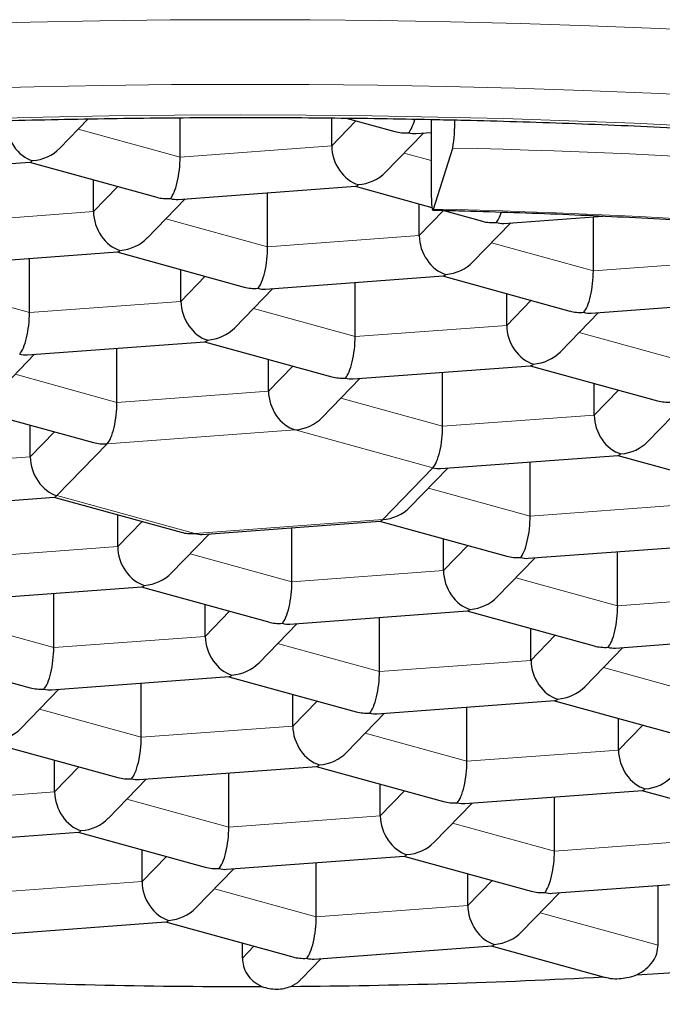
# Model space of a CAD drawing. Header units: millimetres. Extents: x 8 to 960, y 12 to 931.
# Tile 28 of 175: x 421.79 to 424.25, y 836.12 to 839.89. Entities that reach past the tile are written whole.
import ezdxf

# ---------------------------------------------------------------- set-up
doc = ezdxf.new("R2010")
doc.units = ezdxf.units.MM

msp = doc.modelspace()

# ---------------------------------------------------------------- linework, layer by layer
at = {"color": 7, "linetype": 'Continuous', "lineweight": 30}
for p, q in [((421.9422, 839.3952), (422.0511, 839.5076)), ((422.4028, 839.3613), (422.4028, 839.512)), ((422.9827, 839.4043), (422.9827, 839.5113)), ((423.0379, 839.5107), (423.2247, 839.4593)), ((423.3636, 839.5056), (423.3636, 839.2313)), ((423.1884, 839.3035), (423.3337, 839.4534)), ((423.3061, 839.4513), (423.3636, 839.4556)), ((423.3722, 839.1626), (423.4457, 839.396)), ((421.1484, 839.2915), (421.8279, 839.3418)), ((421.8262, 839.3417), (422.3132, 839.2076)), ((422.0712, 839.1527), (422.0712, 839.2743)), ((422.3947, 839.1997), (423.0742, 839.25)), ((423.0725, 839.2499), (423.3664, 839.169)), ((422.277, 839.0518), (422.4222, 839.2017)), ((422.7377, 839.0179), (422.7377, 839.2251)), ((423.3175, 839.0609), (423.3175, 839.1825)), ((423.4072, 839.1578), (423.5595, 839.1159)), ((423.641, 839.1079), (424.0204, 839.136)), ((423.984, 838.9262), (423.984, 839.1333)), ((423.5233, 838.9601), (423.6685, 839.11)), ((421.4832, 838.9481), (422.1628, 838.9984)), ((421.8262, 838.7663), (421.8262, 838.9735)), ((422.161, 838.9983), (422.6481, 838.8643)), ((422.406, 838.8093), (422.406, 838.9309)), ((422.7295, 838.8563), (423.4091, 838.9067)), ((423.4073, 838.9065), (423.8944, 838.7725)), ((422.6118, 838.7085), (422.7571, 838.8584)), ((423.0725, 838.6745), (423.0725, 838.8817)), ((423.6523, 838.7175), (423.6523, 838.8391)), ((423.9758, 838.7645), (424.6554, 838.8149)), ((423.8581, 838.6167), (424.0034, 838.7666)), ((421.818, 838.6047), (422.4976, 838.655)), ((422.161, 838.4229), (422.161, 838.6301)), ((422.4959, 838.6549), (422.9829, 838.5209)), ((421.7003, 838.4568), (421.8456, 838.6067)), ((422.7409, 838.4659), (422.7409, 838.5875)), ((423.0643, 838.5129), (423.7439, 838.5633)), ((423.7422, 838.5631), (424.2292, 838.4291)), ((422.9466, 838.3651), (423.0919, 838.515)), ((423.4073, 838.3312), (423.4073, 838.5383)), ((423.9872, 838.3741), (423.9872, 838.4957)), ((421.5844, 838.4033), (422.0714, 838.2693)), ((424.1929, 838.2733), (424.3382, 838.4232)), ((421.8294, 838.2143), (421.8294, 838.3359)), ((423.3991, 838.1695), (424.0787, 838.2199)), ((424.077, 838.2198), (424.564, 838.0857)), ((423.7421, 837.9878), (423.7421, 838.1949)), ((423.2814, 838.0217), (423.4267, 838.1716)), ((421.2413, 838.0097), (421.9209, 838.06)), ((421.9192, 838.0599), (422.4062, 837.9259)), ((422.1642, 837.8709), (422.1642, 837.9925)), ((422.4876, 837.9179), (423.1672, 837.9683)), ((423.1655, 837.9681), (423.6525, 837.8341)), ((422.37, 837.7701), (422.5152, 837.92)), ((422.8306, 837.7362), (422.8306, 837.9433)), ((423.4105, 837.7791), (423.4105, 837.9007)), ((423.7339, 837.8262), (424.4135, 837.8765)), ((424.0769, 837.6444), (424.0769, 837.8516)), ((423.6163, 837.6783), (423.7615, 837.8282)), ((421.5762, 837.6663), (422.2557, 837.7166)), ((421.9192, 837.4845), (421.9192, 837.6917)), ((422.254, 837.7165), (422.741, 837.5825)), ((422.499, 837.5275), (422.499, 837.6491)), ((422.8225, 837.5745), (423.502, 837.6249)), ((423.5003, 837.6247), (423.9873, 837.4907)), ((422.7048, 837.4267), (422.8501, 837.5766)), ((423.1655, 837.3928), (423.1655, 837.5999)), ((423.7453, 837.4357), (423.7453, 837.5573)), ((424.0688, 837.4828), (424.7483, 837.5331)), ((421.3425, 837.4649), (421.8296, 837.3309)), ((423.9511, 837.3349), (424.0963, 837.4848)), ((421.911, 837.3229), (422.5906, 837.3733)), ((422.254, 837.1412), (422.254, 837.3483)), ((422.5888, 837.3731), (423.0759, 837.2391)), ((421.7933, 837.1751), (421.9386, 837.325)), ((422.8339, 837.1841), (422.8339, 837.3057)), ((423.1573, 837.2311), (423.8369, 837.2815)), ((423.8351, 837.2814), (424.3222, 837.1473)), ((423.0396, 837.0833), (423.1849, 837.2332)), ((423.5003, 837.0494), (423.5003, 837.2566)), ((424.0801, 837.0923), (424.0801, 837.2139)), ((421.6774, 837.1215), (422.1644, 836.9875)), ((421.9224, 836.9325), (421.9224, 837.0541)), ((422.2458, 836.9795), (422.9254, 837.0299)), ((422.9237, 837.0297), (423.4107, 836.8957)), ((422.1281, 836.8317), (422.2734, 836.9816)), ((422.5888, 836.7978), (422.5888, 837.0049)), ((423.1687, 836.8407), (423.1687, 836.9623)), ((423.4921, 836.8878), (424.1717, 836.9381)), ((424.17, 836.938), (424.657, 836.8039)), ((423.8351, 836.706), (423.8351, 836.9132)), ((423.3744, 836.7399), (423.5197, 836.8898)), ((421.3343, 836.7279), (422.0139, 836.7783)), ((422.0122, 836.7781), (422.4992, 836.6441)), ((422.2572, 836.5891), (422.2572, 836.7107)), ((422.5806, 836.6361), (423.2602, 836.6865)), ((423.2585, 836.6864), (423.7455, 836.5523)), ((422.4629, 836.4883), (422.6082, 836.6382)), ((422.9236, 836.4544), (422.9236, 836.6616)), ((423.5035, 836.4973), (423.5035, 836.6189)), ((423.8269, 836.5444), (424.5065, 836.5947)), ((424.2315, 836.3457), (424.2315, 836.5743)), ((423.7092, 836.3965), (423.8545, 836.5464)), ((421.6691, 836.3845), (422.3487, 836.4349)), ((422.347, 836.4347), (422.834, 836.3007)), ((422.6409, 836.2962), (422.6409, 836.3538)), ((422.9154, 836.2928), (423.595, 836.3431)), ((423.5933, 836.343), (424.0305, 836.2226)), ((422.8673, 836.2166), (422.943, 836.2948))]:
    msp.add_line(p, q, dxfattribs=at)
at = {"color": 8, "linetype": 'Continuous', "lineweight": 0}
for p, q in [((422.9827, 839.4043), (423.0757, 839.5003)), ((422.0132, 839.4686), (422.4028, 839.3613)), ((422.4028, 839.3613), (422.9827, 839.4043)), ((423.2595, 839.3768), (423.3636, 839.3481)), ((422.0712, 839.1527), (422.1643, 839.2486)), ((423.3175, 839.0609), (423.4105, 839.1569)), ((421.4914, 839.1097), (422.0712, 839.1527)), ((422.348, 839.1252), (422.7377, 839.0179)), ((422.7377, 839.0179), (423.3175, 839.0609)), ((423.5943, 839.0334), (423.984, 838.9262)), ((423.984, 838.9262), (424.5638, 838.9691)), ((422.406, 838.8093), (422.4991, 838.9053)), ((421.4366, 838.8735), (421.8262, 838.7663)), ((421.8262, 838.7663), (422.406, 838.8093)), ((422.6829, 838.7818), (423.0725, 838.6745)), ((423.6523, 838.7175), (423.7454, 838.8135)), ((423.0725, 838.6745), (423.6523, 838.7175)), ((423.9292, 838.69), (424.3188, 838.5828)), ((422.7409, 838.4659), (422.8339, 838.5619)), ((421.7714, 838.5302), (422.161, 838.4229)), ((422.161, 838.4229), (422.7409, 838.4659)), ((423.9872, 838.3741), (424.0802, 838.4701)), ((423.0177, 838.4384), (423.4073, 838.3312)), ((423.4073, 838.3312), (423.9872, 838.3741)), ((421.8294, 838.2143), (421.9224, 838.3103)), ((422.843, 838.3176), (422.1237, 838.2643)), ((423.37, 838.1726), (422.843, 838.3176)), ((422.1237, 838.2643), (421.9315, 838.066)), ((421.2495, 838.1713), (421.8294, 838.2143)), ((423.1778, 837.9742), (423.37, 838.1726)), ((421.9315, 838.066), (422.4586, 837.921)), ((423.3525, 838.095), (423.7421, 837.9878)), ((423.7421, 837.9878), (424.322, 838.0307)), ((422.1642, 837.8709), (422.2572, 837.9669)), ((422.4586, 837.921), (423.1778, 837.9742)), ((423.4105, 837.7791), (423.5035, 837.8751)), ((421.5843, 837.8279), (422.1642, 837.8709)), ((422.441, 837.8434), (422.8306, 837.7362)), ((422.8306, 837.7362), (423.4105, 837.7791)), ((423.6873, 837.7516), (424.0769, 837.6444)), ((424.0769, 837.6444), (424.6568, 837.6873)), ((422.499, 837.5275), (422.5921, 837.6235)), ((421.5295, 837.5918), (421.9192, 837.4845)), ((421.9192, 837.4845), (422.499, 837.5275)), ((422.7758, 837.5), (423.1655, 837.3928)), ((423.7453, 837.4357), (423.8384, 837.5317)), ((423.1655, 837.3928), (423.7453, 837.4357)), ((424.0221, 837.4082), (424.4118, 837.301)), ((422.8339, 837.1841), (422.9269, 837.2801)), ((421.8644, 837.2484), (422.254, 837.1412)), ((422.254, 837.1412), (422.8339, 837.1841)), ((424.0801, 837.0923), (424.1732, 837.1883)), ((423.1107, 837.1566), (423.5003, 837.0494)), ((423.5003, 837.0494), (424.0801, 837.0923)), ((421.9224, 836.9325), (422.0154, 837.0285)), ((421.3425, 836.8895), (421.9224, 836.9325)), ((423.1687, 836.8407), (423.2617, 836.9367)), ((422.1992, 836.905), (422.5888, 836.7978)), ((422.5888, 836.7978), (423.1687, 836.8407)), ((423.4455, 836.8132), (423.8351, 836.706)), ((423.8351, 836.706), (424.415, 836.749)), ((422.2572, 836.5891), (422.3502, 836.6851)), ((423.5035, 836.4973), (423.5965, 836.5933)), ((421.6773, 836.5461), (422.2572, 836.5891)), ((422.534, 836.5616), (422.9236, 836.4544)), ((422.9236, 836.4544), (423.5035, 836.4973)), ((423.7803, 836.4698), (424.2315, 836.3457)), ((422.6409, 836.2962), (422.685, 836.3417))]:
    msp.add_line(p, q, dxfattribs=at)
at = {"color": 8, "linetype": 'Continuous', "lineweight": 0, "flags": 128}
for points in [[(423.4368, 839.8789), (423.169, 839.8836), (422.9009, 839.8863), (422.6326, 839.8872), (422.3643, 839.8861), (422.0962, 839.883), (421.8284, 839.8781), (421.5613, 839.8712), (421.2948, 839.8623), (421.0293, 839.8516), (420.765, 839.839), (420.5019, 839.8244), (420.2403, 839.8079), (419.9803, 839.7896), (419.7222, 839.7694)], [(427.288, 839.5815), (427.0471, 839.6141), (426.8032, 839.645), (426.5565, 839.674), (426.307, 839.7013), (426.0551, 839.7268), (425.8009, 839.7504), (425.5445, 839.7723), (425.2861, 839.7922), (425.0259, 839.8103), (424.7641, 839.8265), (424.5008, 839.8408), (424.2362, 839.8532), (423.9706, 839.8637), (423.7041, 839.8722), (423.4368, 839.8789)], [(423.4215, 839.6316), (423.1589, 839.6363), (422.896, 839.639), (422.6329, 839.6398), (422.3699, 839.6387), (422.107, 839.6357), (421.8445, 839.6309), (421.5825, 839.6241), (421.3213, 839.6155), (421.061, 839.6049), (420.8018, 839.5925), (420.5438, 839.5782), (420.2873, 839.5621), (420.0324, 839.5441), (419.7793, 839.5243)], [(427.4305, 839.3065), (427.1975, 839.3401), (426.9613, 839.3721), (426.7222, 839.4023), (426.4802, 839.4308), (426.2357, 839.4576), (425.9887, 839.4825), (425.7394, 839.5057), (425.488, 839.5271), (425.2347, 839.5467), (424.9795, 839.5644), (424.7228, 839.5803), (424.4647, 839.5943), (424.2053, 839.6065), (423.9449, 839.6167), (423.6835, 839.6251), (423.4215, 839.6316)], [(423.3889, 839.5148), (423.1374, 839.5193), (422.8856, 839.5219), (422.6337, 839.5227), (422.3817, 839.5216), (422.13, 839.5188), (421.8786, 839.5141), (421.6277, 839.5076), (421.3775, 839.4993), (421.1282, 839.4893), (420.88, 839.4774), (420.6329, 839.4637), (420.3872, 839.4482), (420.1431, 839.431), (419.9007, 839.4121), (419.6602, 839.3913)], [(427.4485, 839.1696), (427.2284, 839.2034), (427.0052, 839.2356), (426.779, 839.2662), (426.55, 839.2952), (426.3183, 839.3225), (426.0841, 839.3481), (425.8475, 839.3721), (425.6088, 839.3943), (425.368, 839.4147), (425.1254, 839.4335), (424.8811, 839.4504), (424.6352, 839.4657), (424.388, 839.4791), (424.1396, 839.4907), (423.8901, 839.5006), (423.6399, 839.5086), (423.3889, 839.5148)]]:
    msp.add_lwpolyline(points, dxfattribs=at)
at = {"color": 7, "linetype": 'Continuous', "lineweight": 30, "flags": 128}
msp.add_lwpolyline([(423.3636, 839.2313), (423.3638, 839.2131), (423.3643, 839.1966), (423.3651, 839.1825), (423.3661, 839.1713), (423.3674, 839.1636), (423.3689, 839.1594), (423.3706, 839.1591), (423.3722, 839.1626)], dxfattribs=at)
at = {"color": 7, "linetype": 'Continuous', "lineweight": 30}
for centre, radius, start, end in [((422.8479, 839.4975), 0.6063, 350.3612, 0.5892), ((422.7638, 859.4027), 23.212, 273.42132, 275.05081), ((422.6584, 861.286), 25.0983, 270.38372, 273.11611), ((422.6487, 861.5087), 25.321, 267.43453, 270.14922)]:
    msp.add_arc(centre, radius, start, end, dxfattribs=at)
at = {"color": 8, "linetype": 'Continuous', "lineweight": 0}
for centre, radius, start, end in [((422.7767, 809.2362), 30.1673, 82.8481, 88.72937), ((422.7712, 811.8717), 27.2975, 82.8392, 88.73827)]:
    msp.add_arc(centre, radius, start, end, dxfattribs=at)
at = {"color": 7, "linetype": 'Continuous', "lineweight": 30}
for centre, major_axis, ratio, start_param, end_param in [((421.8385, 839.4679), (-0.0545, 0.1166), 0.740619, 1.007507, 2.578303), ((423.2771, 839.5745), (0.0123, 0.1261), 0.278796, 3.478403, 4.162016), ((423.2771, 839.5745), (0.1358, 0.037), 0.844948, 4.100918, 4.48591), ((423.2771, 839.5745), (-0.0545, 0.1166), 0.740619, 2.578303, 2.866933), ((421.8385, 839.4679), (0.1358, 0.037), 0.844948, 4.48591, 5.32386), ((423.0848, 839.3762), (-0.0545, 0.1166), 0.740619, 1.007507, 2.578303), ((421.8385, 839.4679), (0.0123, 0.1261), 0.278796, 3.189774, 3.478403), ((422.3656, 839.3229), (0.0123, 0.1261), 0.278796, 3.478403, 5.0492), ((423.0848, 839.3762), (0.1358, 0.037), 0.844948, 4.48591, 5.32386), ((423.0848, 839.3762), (0.0123, 0.1261), 0.278796, 3.189774, 3.478403), ((422.3656, 839.3229), (0.1358, 0.037), 0.844948, 4.100918, 4.48591), ((422.3656, 839.3229), (-0.0545, 0.1166), 0.740619, 2.578303, 2.866933), ((422.1734, 839.1246), (-0.0545, 0.1166), 0.740619, 1.007507, 2.578303), ((423.6119, 839.2311), (0.0123, 0.1261), 0.278796, 3.478403, 4.045336), ((423.6119, 839.2311), (0.1358, 0.037), 0.844948, 4.100918, 4.48591), ((423.6119, 839.2311), (-0.0545, 0.1166), 0.740619, 2.578303, 2.866933), ((422.1734, 839.1246), (0.1358, 0.037), 0.844948, 4.48591, 5.32386), ((423.4197, 839.0328), (-0.0545, 0.1166), 0.740619, 1.007507, 2.578303), ((422.1734, 839.1246), (0.0123, 0.1261), 0.278796, 3.189774, 3.478403), ((422.7004, 838.9795), (0.0123, 0.1261), 0.278796, 3.478403, 5.0492), ((423.4197, 839.0328), (0.1358, 0.037), 0.844948, 4.48591, 5.32386), ((423.4197, 839.0328), (0.0123, 0.1261), 0.278796, 3.189774, 3.478403), ((423.9467, 838.8877), (0.0123, 0.1261), 0.278796, 3.478403, 5.0492), ((422.7004, 838.9795), (0.1358, 0.037), 0.844948, 4.100918, 4.48591), ((422.7004, 838.9795), (-0.0545, 0.1166), 0.740619, 2.578303, 2.866933), ((422.5082, 838.7812), (-0.0545, 0.1166), 0.740619, 1.007507, 2.578303), ((421.7889, 838.7279), (0.0123, 0.1261), 0.278796, 3.478403, 5.0492), ((423.9467, 838.8877), (0.1358, 0.037), 0.844948, 4.100918, 4.48591), ((423.9467, 838.8877), (-0.0545, 0.1166), 0.740619, 2.578303, 2.866933), ((422.5082, 838.7812), (0.1358, 0.037), 0.844948, 4.48591, 5.32386), ((423.7545, 838.6894), (-0.0545, 0.1166), 0.740619, 1.007507, 2.578303), ((423.0352, 838.6361), (0.0123, 0.1261), 0.278796, 3.478403, 5.0492), ((422.5082, 838.7812), (0.0123, 0.1261), 0.278796, 3.189774, 3.478403), ((421.7889, 838.7279), (-0.0545, 0.1166), 0.740619, 2.578303, 2.866933), ((423.7545, 838.6894), (0.1358, 0.037), 0.844948, 4.48591, 5.32386), ((423.7545, 838.6894), (0.0123, 0.1261), 0.278796, 3.189774, 3.478403), ((423.0352, 838.6361), (0.1358, 0.037), 0.844948, 4.100918, 4.48591), ((423.0352, 838.6361), (-0.0545, 0.1166), 0.740619, 2.578303, 2.866933), ((422.843, 838.4378), (-0.0545, 0.1166), 0.740619, 1.007507, 2.578303), ((422.1237, 838.3845), (0.0123, 0.1261), 0.278796, 3.478403, 5.0492), ((424.2815, 838.5443), (0.1358, 0.037), 0.844948, 4.100918, 4.48591), ((422.843, 838.4378), (0.1358, 0.037), 0.844948, 4.48591, 5.32386), ((424.0893, 838.346), (-0.0545, 0.1166), 0.740619, 1.007507, 2.578303), ((423.37, 838.2927), (0.0123, 0.1261), 0.278796, 3.478403, 5.0492), ((422.1237, 838.3845), (0.1358, 0.037), 0.844948, 4.100918, 4.48591), ((424.0893, 838.346), (0.1358, 0.037), 0.844948, 4.48591, 5.32386), ((421.9315, 838.1862), (-0.0545, 0.1166), 0.740619, 1.007507, 2.578303), ((424.0893, 838.346), (0.0123, 0.1261), 0.278796, 3.189774, 3.478403), ((423.37, 838.2927), (-0.0545, 0.1166), 0.740619, 2.578303, 2.866933), ((421.9315, 838.1862), (0.0123, 0.1261), 0.278796, 3.189774, 3.478403), ((423.1778, 838.0944), (0.1358, 0.037), 0.844948, 4.48591, 5.32386), ((423.7049, 837.9493), (0.0123, 0.1261), 0.278796, 3.478403, 5.0492), ((423.1778, 838.0944), (0.0123, 0.1261), 0.278796, 3.189774, 3.478403), ((422.4586, 838.0411), (0.1358, 0.037), 0.844948, 4.100918, 4.48591), ((422.4586, 838.0411), (-0.0545, 0.1166), 0.740619, 2.578303, 2.866933), ((422.2663, 837.8428), (-0.0545, 0.1166), 0.740619, 1.007507, 2.578303), ((423.7049, 837.9493), (0.1358, 0.037), 0.844948, 4.100918, 4.48591), ((423.7049, 837.9493), (-0.0545, 0.1166), 0.740619, 2.578303, 2.866933), ((422.2663, 837.8428), (0.1358, 0.037), 0.844948, 4.48591, 5.32386), ((423.5126, 837.751), (-0.0545, 0.1166), 0.740619, 1.007507, 2.578303), ((422.7934, 837.6977), (0.0123, 0.1261), 0.278796, 3.478403, 5.0492), ((422.2663, 837.8428), (0.0123, 0.1261), 0.278796, 3.189774, 3.478403), ((423.5126, 837.751), (0.1358, 0.037), 0.844948, 4.48591, 5.32386), ((423.5126, 837.751), (0.0123, 0.1261), 0.278796, 3.189774, 3.478403), ((424.0397, 837.606), (0.0123, 0.1261), 0.278796, 3.478403, 5.0492), ((422.7934, 837.6977), (0.1358, 0.037), 0.844948, 4.100918, 4.48591), ((422.7934, 837.6977), (-0.0545, 0.1166), 0.740619, 2.578303, 2.866933), ((422.6012, 837.4994), (-0.0545, 0.1166), 0.740619, 1.007507, 2.578303), ((421.8819, 837.4461), (0.0123, 0.1261), 0.278796, 3.478403, 5.0492), ((424.0397, 837.606), (0.1358, 0.037), 0.844948, 4.100918, 4.48591), ((424.0397, 837.606), (-0.0545, 0.1166), 0.740619, 2.578303, 2.866933), ((422.6012, 837.4994), (0.1358, 0.037), 0.844948, 4.48591, 5.32386), ((423.8475, 837.4076), (-0.0545, 0.1166), 0.740619, 1.007507, 2.578303), ((423.1282, 837.3543), (0.0123, 0.1261), 0.278796, 3.478403, 5.0492), ((422.6012, 837.4994), (0.0123, 0.1261), 0.278796, 3.189774, 3.478403), ((421.8819, 837.4461), (0.1358, 0.037), 0.844948, 4.100918, 4.48591), ((421.8819, 837.4461), (-0.0545, 0.1166), 0.740619, 2.578303, 2.866933), ((423.8475, 837.4076), (0.1358, 0.037), 0.844948, 4.48591, 5.32386), ((423.8475, 837.4076), (0.0123, 0.1261), 0.278796, 3.189774, 3.478403), ((423.1282, 837.3543), (0.1358, 0.037), 0.844948, 4.100918, 4.48591), ((423.1282, 837.3543), (-0.0545, 0.1166), 0.740619, 2.578303, 2.866933), ((421.6897, 837.2478), (0.1358, 0.037), 0.844948, 4.48591, 5.32386), ((422.936, 837.156), (-0.0545, 0.1166), 0.740619, 1.007507, 2.578303), ((422.2167, 837.1027), (0.0123, 0.1261), 0.278796, 3.478403, 5.0492), ((422.936, 837.156), (0.1358, 0.037), 0.844948, 4.48591, 5.32386), ((424.1823, 837.0642), (-0.0545, 0.1166), 0.740619, 1.007507, 2.578303), ((423.463, 837.0109), (0.0123, 0.1261), 0.278796, 3.478403, 5.0492), ((422.936, 837.156), (0.0123, 0.1261), 0.278796, 3.189774, 3.478403), ((422.2167, 837.1027), (0.1358, 0.037), 0.844948, 4.100918, 4.48591), ((422.2167, 837.1027), (-0.0545, 0.1166), 0.740619, 2.578303, 2.866933), ((424.1823, 837.0642), (0.1358, 0.037), 0.844948, 4.48591, 5.32386), ((422.0245, 836.9044), (-0.0545, 0.1166), 0.740619, 1.007507, 2.578303), ((424.1823, 837.0642), (0.0123, 0.1261), 0.278796, 3.189774, 3.478403), ((423.463, 837.0109), (0.1358, 0.037), 0.844948, 4.100918, 4.48591), ((423.463, 837.0109), (-0.0545, 0.1166), 0.740619, 2.578303, 2.866933), ((422.0245, 836.9044), (0.1358, 0.037), 0.844948, 4.48591, 5.32386), ((423.2708, 836.8126), (-0.0545, 0.1166), 0.740619, 1.007507, 2.578303), ((422.0245, 836.9044), (0.0123, 0.1261), 0.278796, 3.189774, 3.478403), ((422.5516, 836.7593), (0.0123, 0.1261), 0.278796, 3.478403, 5.0492), ((423.2708, 836.8126), (0.1358, 0.037), 0.844948, 4.48591, 5.32386), ((423.7978, 836.6676), (0.0123, 0.1261), 0.278796, 3.478403, 5.0492), ((423.2708, 836.8126), (0.0123, 0.1261), 0.278796, 3.189774, 3.478403), ((422.5516, 836.7593), (0.1358, 0.037), 0.844948, 4.100918, 4.48591), ((422.5516, 836.7593), (-0.0545, 0.1166), 0.740619, 2.578303, 2.866933), ((422.3593, 836.561), (-0.0545, 0.1166), 0.740619, 1.007507, 2.578303), ((423.7978, 836.6676), (0.1358, 0.037), 0.844948, 4.100918, 4.48591), ((423.7978, 836.6676), (-0.0545, 0.1166), 0.740619, 2.578303, 2.866933), ((422.3593, 836.561), (0.1358, 0.037), 0.844948, 4.48591, 5.32386), ((423.6056, 836.4692), (-0.0545, 0.1166), 0.740619, 1.007507, 2.578303), ((422.8864, 836.4159), (0.0123, 0.1261), 0.278796, 3.478403, 5.0492), ((422.3593, 836.561), (0.0123, 0.1261), 0.278796, 3.189774, 3.478403), ((423.6056, 836.4692), (0.1358, 0.037), 0.844948, 4.48591, 5.32386), ((423.6056, 836.4692), (0.0123, 0.1261), 0.278796, 3.189774, 3.478403), ((422.8864, 836.4159), (0.1358, 0.037), 0.844948, 4.100918, 4.48591), ((422.8864, 836.4159), (-0.0545, 0.1166), 0.740619, 2.578303, 2.866933)]:
    msp.add_ellipse(centre, major_axis=major_axis, ratio=ratio, start_param=start_param, end_param=end_param, dxfattribs=at)
for points, knots in [([(413.2763, 837.1098), (413.2762, 837.1177), (413.2759, 837.1407), (413.2801, 837.1787), (413.2885, 837.224), (413.3012, 837.2691), (413.3176, 837.3138), (413.3378, 837.3582), (413.3616, 837.4024), (413.3891, 837.4468), (413.4203, 837.4914), (413.4552, 837.5362), (413.494, 837.5814), (413.5368, 837.6268), (413.5835, 837.6726), (413.6342, 837.7187), (413.689, 837.7649), (413.7478, 837.8114), (413.8107, 837.858), (413.8777, 837.9046), (413.9487, 837.9513), (414.0239, 837.9979), (414.1031, 838.0444), (414.1863, 838.0908), (414.2735, 838.137), (414.3646, 838.1829), (414.4597, 838.2286), (414.5587, 838.2739), (414.6615, 838.3188), (414.768, 838.3633), (414.8784, 838.4073), (414.9924, 838.4509), (415.11, 838.4939), (415.2311, 838.5363), (415.3558, 838.5781), (415.4839, 838.6193), (415.6154, 838.6598), (415.7502, 838.6997), (415.8883, 838.7388), (416.0295, 838.7772), (416.1738, 838.8148), (416.3212, 838.8516), (416.4715, 838.8876), (416.6247, 838.9228), (416.7807, 838.9571), (416.9394, 838.9905), (417.1008, 839.023), (417.2648, 839.0546), (417.4313, 839.0853), (417.6002, 839.115), (417.7715, 839.1437), (417.945, 839.1715), (418.1207, 839.1983), (418.2986, 839.224), (418.4784, 839.2487), (418.6601, 839.2724), (418.8437, 839.2951), (419.0291, 839.3166), (419.2161, 839.3371), (419.4048, 839.3565), (419.5949, 839.3748), (419.7864, 839.392), (419.9793, 839.4081), (420.1734, 839.4231), (420.3686, 839.4369), (420.5649, 839.4496), (420.7621, 839.4612), (420.9602, 839.4716), (421.1591, 839.4809), (421.3587, 839.489), (421.5589, 839.4959), (421.7596, 839.5017), (421.9607, 839.5063), (422.1621, 839.5097), (422.3637, 839.512), (422.5655, 839.5131), (422.7673, 839.513), (422.969, 839.5117), (423.1671, 839.5093), (423.3053, 839.5069), (423.3762, 839.5054), (423.3836, 839.5052)], [0, 0, 0, 0, 0.0081, 0.023717, 0.039061, 0.053876, 0.068115, 0.081852, 0.095193, 0.108235, 0.121058, 0.133724, 0.146279, 0.158761, 0.171197, 0.183606, 0.196003, 0.2084, 0.220802, 0.233216, 0.245646, 0.258095, 0.270566, 0.283058, 0.295573, 0.30811, 0.320668, 0.333247, 0.345847, 0.358465, 0.371101, 0.383754, 0.396423, 0.409107, 0.421805, 0.434517, 0.44724, 0.459975, 0.47272, 0.485475, 0.498239, 0.511012, 0.523793, 0.536581, 0.549377, 0.562178, 0.574986, 0.587799, 0.600617, 0.61344, 0.626268, 0.6391, 0.651935, 0.664774, 0.677617, 0.690463, 0.703311, 0.716163, 0.729016, 0.741872, 0.754731, 0.767591, 0.780453, 0.793316, 0.806182, 0.819048, 0.831916, 0.844785, 0.857654, 0.870525, 0.883397, 0.896269, 0.909141, 0.922015, 0.934888, 0.947762, 0.960635, 0.973509, 0.986383, 0.998579, 1, 1, 1, 1]), ([(423.3836, 839.5052), (423.4189, 839.5044), (423.5212, 839.5022), (423.6903, 839.4975), (423.8906, 839.4909), (424.0904, 839.4831), (424.2895, 839.4742), (424.4878, 839.464), (424.6853, 839.4528), (424.8819, 839.4404), (425.0774, 839.4268), (425.2718, 839.4121), (425.4651, 839.3963), (425.657, 839.3794), (425.8475, 839.3614), (426.0366, 839.3423), (426.2241, 839.3221), (426.4099, 839.3008), (426.594, 839.2784), (426.7763, 839.255), (426.9567, 839.2305), (427.1351, 839.205), (427.3115, 839.1785), (427.4856, 839.151), (427.6576, 839.1225), (427.8272, 839.093), (427.9944, 839.0625), (428.1591, 839.0312), (428.3213, 838.9988), (428.4808, 838.9656), (428.6376, 838.9315), (428.7917, 838.8966), (428.9428, 838.8607), (429.0911, 838.8241), (429.2363, 838.7867), (429.3784, 838.7484), (429.5174, 838.7094), (429.6532, 838.6697), (429.7857, 838.6293), (429.9148, 838.5882), (430.0405, 838.5465), (430.1628, 838.5041), (430.2815, 838.4612), (430.3965, 838.4177), (430.508, 838.3737), (430.6157, 838.3292), (430.7196, 838.2843), (430.8197, 838.2389), (430.9159, 838.1932), (431.0082, 838.1472), (431.0965, 838.101), (431.1808, 838.0545), (431.2611, 838.0079), (431.3373, 837.9612), (431.4094, 837.9144), (431.4774, 837.8676), (431.5412, 837.821), (431.6009, 837.7744), (431.6565, 837.7281), (431.7079, 837.6821), (431.7553, 837.6365), (431.7986, 837.5912), (431.8378, 837.5464), (431.8732, 837.5022), (431.9046, 837.4585), (431.9323, 837.4153), (431.9563, 837.3727), (431.9767, 837.3304), (431.9937, 837.2885), (432.0071, 837.2465), (432.0172, 837.2043), (432.0235, 837.1615), (432.0262, 837.1299), (432.0256, 837.1124), (432.0255, 837.1094)], [0, 0, 0, 0, 0.007472, 0.021671, 0.035871, 0.05007, 0.064268, 0.078465, 0.092662, 0.106857, 0.12105, 0.135243, 0.149434, 0.163623, 0.17781, 0.191995, 0.206178, 0.220358, 0.234536, 0.248712, 0.262884, 0.277052, 0.291218, 0.305379, 0.319537, 0.33369, 0.347839, 0.361982, 0.37612, 0.390253, 0.404379, 0.418498, 0.43261, 0.446715, 0.460812, 0.474899, 0.488977, 0.503045, 0.517102, 0.531147, 0.545179, 0.559198, 0.573203, 0.587191, 0.601164, 0.615118, 0.629054, 0.642969, 0.656864, 0.670736, 0.684585, 0.698409, 0.712209, 0.725984, 0.739734, 0.75346, 0.767164, 0.780849, 0.794519, 0.80818, 0.821842, 0.835513, 0.849209, 0.86295, 0.876766, 0.89069, 0.90477, 0.919065, 0.933649, 0.948609, 0.964046, 0.980048, 0.996645, 1, 1, 1, 1]), ([(423.3698, 839.1588), (423.4028, 839.1579), (423.4984, 839.1556), (423.6563, 839.1507), (423.8433, 839.1439), (424.0297, 839.1358), (424.2153, 839.1266), (424.4002, 839.1163), (424.5841, 839.1048), (424.767, 839.0921), (424.9489, 839.0784), (425.1295, 839.0634), (425.3088, 839.0474), (425.4868, 839.0302), (425.6632, 839.012), (425.8381, 838.9926), (426.0042, 838.9731), (426.1112, 838.9596), (426.1612, 838.9533)], [0, 0, 0, 0, 0.034177, 0.099124, 0.164071, 0.229016, 0.293959, 0.3589, 0.423838, 0.488773, 0.553705, 0.618634, 0.683559, 0.748479, 0.813395, 0.878305, 0.94321, 1, 1, 1, 1]), ([(415.1351, 837.8554), (415.1393, 837.8395), (415.1492, 837.8017), (415.1696, 837.7432), (415.1956, 837.6795), (415.2259, 837.6165), (415.2604, 837.5539), (415.2993, 837.4918), (415.3427, 837.4302), (415.3907, 837.369), (415.4435, 837.3082), (415.5012, 837.2479), (415.5638, 837.1882), (415.6313, 837.1292), (415.7036, 837.071), (415.7805, 837.0138), (415.8618, 836.9578), (415.9472, 836.9031), (416.0365, 836.8497), (416.1293, 836.7978), (416.2256, 836.7473), (416.3252, 836.6982), (416.428, 836.6505), (416.5339, 836.604), (416.6429, 836.5588), (416.7549, 836.5149), (416.8699, 836.4721), (416.9877, 836.4306), (417.1084, 836.3901), (417.232, 836.3508), (417.3583, 836.3126), (417.4874, 836.2755), (417.6191, 836.2395), (417.7534, 836.2046), (417.8903, 836.1707), (418.0297, 836.1379), (418.1716, 836.1062), (418.3158, 836.0756), (418.4624, 836.046), (418.6112, 836.0175), (418.7621, 835.9902), (418.9152, 835.9639), (419.0702, 835.9387), (419.2273, 835.9146), (419.3861, 835.8917), (419.5468, 835.8699), (419.7092, 835.8492), (419.8731, 835.8296), (420.0386, 835.8112), (420.2055, 835.7939), (420.3738, 835.7778), (420.5433, 835.7629), (420.714, 835.7491), (420.8858, 835.7365), (421.0585, 835.725), (421.2321, 835.7148), (421.4065, 835.7057), (421.5816, 835.6979), (421.7573, 835.6912), (421.9335, 835.6857), (422.1101, 835.6815), (422.287, 835.6784), (422.464, 835.6765), (422.6412, 835.6758), (422.8184, 835.6764), (422.9955, 835.6781), (423.1724, 835.6811), (423.349, 835.6852), (423.5252, 835.6906), (423.7009, 835.6971), (423.876, 835.7048), (424.0504, 835.7138), (424.2241, 835.7239), (424.3968, 835.7352), (424.5687, 835.7476), (424.7394, 835.7613), (424.909, 835.7761), (425.0773, 835.7921), (425.2443, 835.8092), (425.4098, 835.8275), (425.5738, 835.8469), (425.7362, 835.8674), (425.8969, 835.8891), (426.0558, 835.9119), (426.2129, 835.9358), (426.368, 835.9608), (426.5211, 835.9869), (426.6721, 836.0141), (426.8209, 836.0424), (426.9675, 836.0718), (427.1117, 836.1022), (427.2535, 836.1337), (427.3929, 836.1663), (427.5298, 836.1999), (427.6641, 836.2346), (427.7958, 836.2704), (427.9248, 836.3072), (428.051, 836.3451), (428.1744, 836.3841), (428.2951, 836.4241), (428.4128, 836.4653), (428.5276, 836.5077), (428.6395, 836.5511), (428.7483, 836.5958), (428.8542, 836.6418), (428.9569, 836.689), (429.0566, 836.7375), (429.1531, 836.7875), (429.2463, 836.839), (429.3363, 836.892), (429.4228, 836.9466), (429.5057, 837.0029), (429.5848, 837.0608), (429.6598, 837.1204), (429.7305, 837.1815), (429.7965, 837.244), (429.8576, 837.3077), (429.9137, 837.3723), (429.9645, 837.4377), (430.0101, 837.5036), (430.0505, 837.5699), (430.0859, 837.6366), (430.1164, 837.7035), (430.1418, 837.7706), (430.1582, 837.8205), (430.1648, 837.8483), (430.1659, 837.8532)], [0, 0, 0, 0, 0.004672, 0.011141, 0.017719, 0.024429, 0.031296, 0.038343, 0.04559, 0.053051, 0.060735, 0.068641, 0.076756, 0.085057, 0.093511, 0.102081, 0.110728, 0.119418, 0.128121, 0.136811, 0.145478, 0.154112, 0.162711, 0.171273, 0.179798, 0.188289, 0.196746, 0.205171, 0.213568, 0.221939, 0.230284, 0.238607, 0.24691, 0.255194, 0.26346, 0.271711, 0.279947, 0.28817, 0.296381, 0.304581, 0.31277, 0.320951, 0.329123, 0.337287, 0.345444, 0.353594, 0.361739, 0.369878, 0.378012, 0.386141, 0.394266, 0.402388, 0.410506, 0.418621, 0.426733, 0.434843, 0.442951, 0.451057, 0.459161, 0.467264, 0.475366, 0.483467, 0.491568, 0.499668, 0.507768, 0.515868, 0.523969, 0.53207, 0.540171, 0.548274, 0.556378, 0.564483, 0.57259, 0.5807, 0.588811, 0.596925, 0.605042, 0.613162, 0.621286, 0.629413, 0.637545, 0.645682, 0.653824, 0.661972, 0.670126, 0.678286, 0.686454, 0.694631, 0.702815, 0.71101, 0.719215, 0.727431, 0.73566, 0.743902, 0.752159, 0.760432, 0.768723, 0.777034, 0.785365, 0.793719, 0.802099, 0.810505, 0.818942, 0.82741, 0.835913, 0.844452, 0.853029, 0.861645, 0.870299, 0.878988, 0.887707, 0.896444, 0.905177, 0.913877, 0.922508, 0.931029, 0.939397, 0.947572, 0.955525, 0.963242, 0.970721, 0.977971, 0.985011, 0.991864, 0.998556, 1, 1, 1, 1]), ([(412.4013, 837.063), (412.4012, 837.0533), (412.4008, 837.0221), (412.4046, 836.9696), (412.4127, 836.9055), (412.4253, 836.8416), (412.4422, 836.7779), (412.4633, 836.7144), (412.4887, 836.651), (412.5185, 836.5878), (412.5528, 836.5247), (412.5915, 836.4618), (412.6347, 836.3992), (412.6824, 836.337), (412.7346, 836.275), (412.7912, 836.2136), (412.8523, 836.1526), (412.9176, 836.0923), (412.9872, 836.0326), (413.061, 835.9736), (413.1389, 835.9153), (413.2207, 835.8578), (413.3065, 835.8011), (413.3962, 835.7451), (413.4896, 835.69), (413.5868, 835.6356), (413.6877, 835.5821), (413.7922, 835.5293), (413.9003, 835.4773), (414.012, 835.4262), (414.1272, 835.3758), (414.2458, 835.3263), (414.3678, 835.2776), (414.4932, 835.2297), (414.622, 835.1827), (414.7539, 835.1365), (414.8891, 835.0911), (415.0275, 835.0466), (415.169, 835.003), (415.3135, 834.9602), (415.461, 834.9184), (415.6115, 834.8774), (415.7649, 834.8374), (415.9211, 834.7982), (416.08, 834.76), (416.2417, 834.7228), (416.4059, 834.6865), (416.5728, 834.6512), (416.7422, 834.6169), (416.914, 834.5836), (417.0881, 834.5512), (417.2646, 834.5199), (417.4433, 834.4897), (417.6241, 834.4604), (417.807, 834.4322), (417.992, 834.4051), (418.1788, 834.379), (418.3675, 834.354), (418.558, 834.3301), (418.7502, 834.3073), (418.944, 834.2857), (419.1394, 834.2651), (419.3362, 834.2456), (419.5343, 834.2273), (419.7338, 834.2101), (419.9345, 834.194), (420.1363, 834.1791), (420.3392, 834.1654), (420.543, 834.1528), (420.7477, 834.1414), (420.9532, 834.1311), (421.1594, 834.122), (421.3662, 834.1141), (421.5736, 834.1074), (421.7814, 834.1019), (421.9895, 834.0975), (422.198, 834.0943), (422.4066, 834.0924), (422.6153, 834.0916), (422.824, 834.092), (423.0327, 834.0935), (423.2412, 834.0963), (423.4495, 834.1003), (423.6574, 834.1054), (423.8649, 834.1117), (424.0719, 834.1192), (424.2783, 834.1279), (424.4841, 834.1378), (424.689, 834.1488), (424.8931, 834.161), (425.0963, 834.1743), (425.2985, 834.1888), (425.4995, 834.2045), (425.6994, 834.2213), (425.898, 834.2392), (426.0953, 834.2583), (426.2911, 834.2785), (426.4854, 834.2998), (426.6781, 834.3222), (426.8691, 834.3458), (427.0584, 834.3704), (427.2459, 834.396), (427.4314, 834.4228), (427.615, 834.4506), (427.7965, 834.4795), (427.9759, 834.5094), (428.1531, 834.5404), (428.328, 834.5723), (428.5005, 834.6053), (428.6707, 834.6393), (428.8383, 834.6742), (429.0034, 834.7101), (429.1659, 834.747), (429.3257, 834.7849), (429.4827, 834.8236), (429.637, 834.8633), (429.7883, 834.904), (429.9368, 834.9455), (430.0822, 834.9879), (430.2247, 835.0312), (430.364, 835.0753), (430.5002, 835.1203), (430.6331, 835.1662), (430.7628, 835.2129), (430.8893, 835.2604), (431.0123, 835.3087), (431.132, 835.3579), (431.2483, 835.4079), (431.361, 835.4586), (431.4702, 835.5102), (431.5759, 835.5626), (431.678, 835.6158), (431.7764, 835.6697), (431.8711, 835.7245), (431.962, 835.7801), (432.0492, 835.8365), (432.1326, 835.8937), (432.212, 835.9518), (432.2875, 836.0106), (432.3589, 836.0703), (432.4262, 836.1308), (432.4894, 836.1921), (432.5482, 836.254), (432.6027, 836.3167), (432.6527, 836.38), (432.6982, 836.4439), (432.7391, 836.5081), (432.7753, 836.5727), (432.8069, 836.6376), (432.8339, 836.7025), (432.8563, 836.7675), (432.8741, 836.8325), (432.8875, 836.8974), (432.8962, 836.9621), (432.9006, 837.0167), (432.9003, 837.0496), (432.9003, 837.0609)], [0, 0, 0, 0, 0.002685, 0.008612, 0.014543, 0.020495, 0.026483, 0.03252, 0.03862, 0.044789, 0.051034, 0.057357, 0.063754, 0.070221, 0.076749, 0.083331, 0.089954, 0.09661, 0.10329, 0.109984, 0.116687, 0.123395, 0.1301, 0.136803, 0.143499, 0.150189, 0.156871, 0.163545, 0.170212, 0.176871, 0.183523, 0.190167, 0.196805, 0.203436, 0.210061, 0.21668, 0.223294, 0.229903, 0.236507, 0.243107, 0.249703, 0.256295, 0.262884, 0.269469, 0.276051, 0.282631, 0.289208, 0.295782, 0.302355, 0.308925, 0.315493, 0.322059, 0.328624, 0.335187, 0.341749, 0.348309, 0.354868, 0.361426, 0.367983, 0.374538, 0.381093, 0.387647, 0.3942, 0.400752, 0.407304, 0.413855, 0.420405, 0.426955, 0.433505, 0.440054, 0.446602, 0.453151, 0.459699, 0.466246, 0.472794, 0.479341, 0.485888, 0.492436, 0.498983, 0.50553, 0.512077, 0.518624, 0.525171, 0.531718, 0.538265, 0.544813, 0.551361, 0.557909, 0.564457, 0.571006, 0.577555, 0.584105, 0.590655, 0.597206, 0.603757, 0.610309, 0.616861, 0.623415, 0.629969, 0.636524, 0.64308, 0.649637, 0.656195, 0.662755, 0.669315, 0.675877, 0.682441, 0.689006, 0.695573, 0.702142, 0.708712, 0.715285, 0.72186, 0.728437, 0.735018, 0.7416, 0.748186, 0.754776, 0.761368, 0.767965, 0.774565, 0.78117, 0.78778, 0.794394, 0.801014, 0.80764, 0.814271, 0.82091, 0.827555, 0.834207, 0.840867, 0.847535, 0.854211, 0.860895, 0.867586, 0.874286, 0.880991, 0.887702, 0.894415, 0.901127, 0.907833, 0.914526, 0.921199, 0.927843, 0.934448, 0.941003, 0.947497, 0.953922, 0.960272, 0.966541, 0.972732, 0.978849, 0.984901, 0.990898, 0.996856, 1, 1, 1, 1]), ([(424.149, 836.2321), (424.1616, 836.239), (424.1856, 836.2521), (424.2118, 836.2816), (424.2284, 836.3133), (424.2305, 836.3352), (424.2315, 836.3457)], [0, 0, 0, 0, 0.286732, 0.546335, 0.782473, 1, 1, 1, 1]), ([(422.6409, 836.2962), (422.6418, 836.2858), (422.6436, 836.2643), (422.6581, 836.2337), (422.6815, 836.2059), (422.7034, 836.194), (422.7146, 836.1879)], [0, 0, 0, 0, 0.229185, 0.471607, 0.728265, 1, 1, 1, 1]), ([(422.8265, 836.1883), (422.8387, 836.1943), (422.854, 836.2018), (422.8643, 836.2147), (422.8665, 836.2173)], [0, 0, 0, 0, 0.794044, 1, 1, 1, 1]), ([(424.0307, 836.2232), (424.037, 836.2215), (424.0534, 836.2171), (424.0715, 836.2175), (424.0826, 836.2178)], [0, 0, 0, 0, 0.3837334, 1, 1, 1, 1]), ([(424.0826, 836.2178), (424.0925, 836.2187), (424.115, 836.2209), (424.1368, 836.2281), (424.149, 836.2321)], [0, 0, 0, 0, 0.439941, 1, 1, 1, 1]), ([(422.7146, 836.1878), (422.7243, 836.1847), (422.7427, 836.1787), (422.7624, 836.1779), (422.7718, 836.1775)], [0, 0, 0, 0, 0.5275672, 1, 1, 1, 1]), ([(422.7718, 836.1775), (422.7815, 836.178), (422.8005, 836.179), (422.818, 836.1853), (422.8265, 836.1883)], [0, 0, 0, 0, 0.5139925, 1, 1, 1, 1])]:
    msp.add_open_spline(points, degree=3, knots=knots, dxfattribs=at)

doc.saveas('drawing.dxf')
